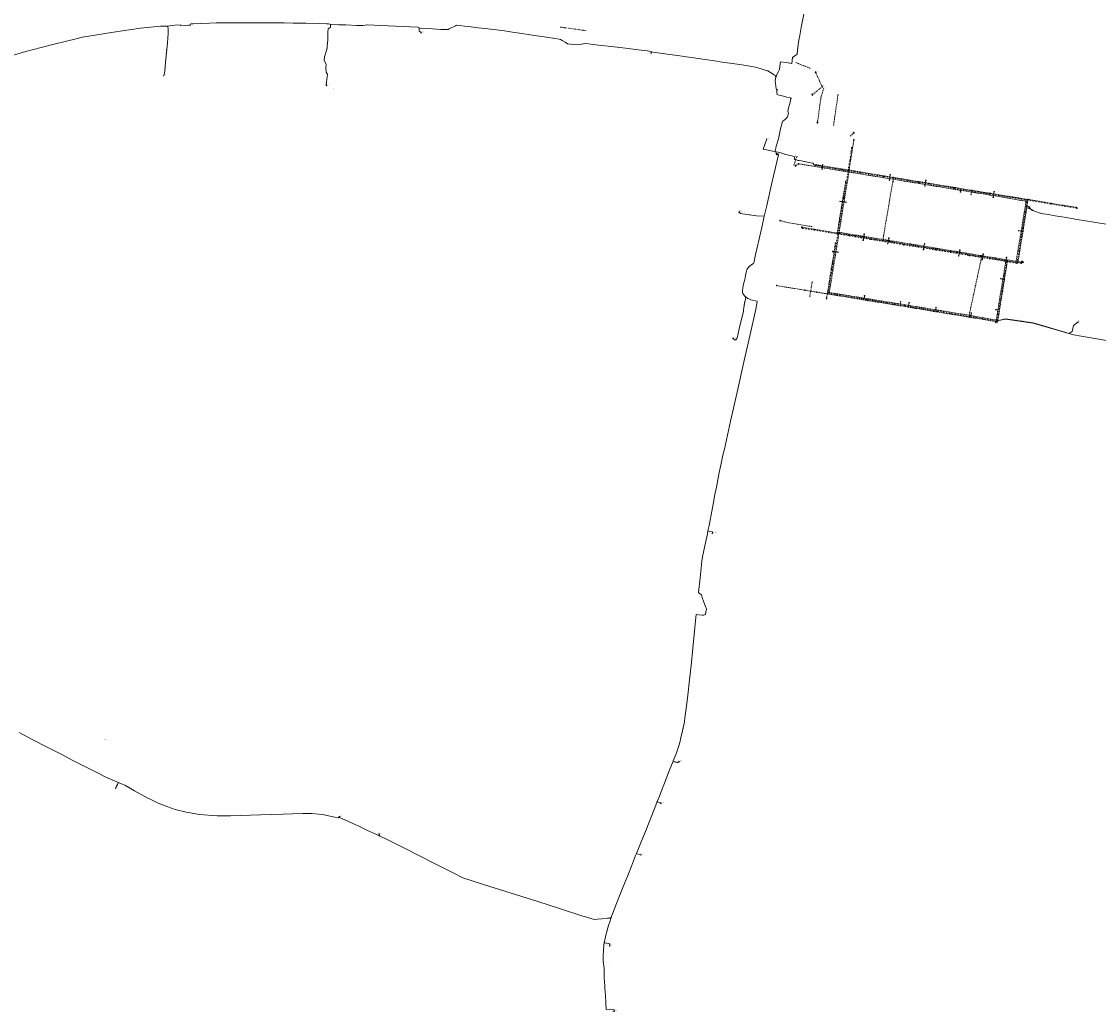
# Model space of a CAD drawing. Extents: x 149823 to 156818, y 468751 to 475536.
# Tile 2 of 27: x 152318 to 154416, y 469187 to 471115. Entities that reach past the tile are written whole.
import ezdxf
from ezdxf.enums import TextEntityAlignment as Align
from ezdxf.lldxf.tags import DXFTag

# ---------------------------------------------------------------- set-up
doc = ezdxf.new("R2010")
doc.units = 0
doc.header["$LTSCALE"] = 0.5
for name, pattern in [('RI-DWA-SO', [11, 5, -3, 0, -3]), ('RI-HWA-SO', [7.4, 5, -2.4]), ('RI-OVERIG-SO', [17, 5, -2, 2, -2, 0, -2, 2, -2])]:
    doc.linetypes.add(name, pattern=pattern)
doc.layers.get('0').update_dxf_attribs({"linetype": 'CONTINUOUS'})
for name, color, linetype, lineweight in [('B-OI-RI-DWA-G', 42, 'RI-DWA-SO', 18), ('B-OI-RI-DWA_RIOOLPUT-S-250', 42, 'CONTINUOUS', 18), ('B-OI-RI-GWA_RIOOLPUT-S-250', 11, 'CONTINUOUS', 18), ('B-OI-RI-HWA-G', 151, 'RI-HWA-SO', 18), ('B-OI-RI-HWA_RIOOLPUT-S-250', 151, 'CONTINUOUS', 18), ('B-OI-RI-OVERIG_DUIKER-G', 171, 'RI-OVERIG-SO', 18), ('B-OI-RI-OVERIG_PUTNUMMER-T50', 171, 'CONTINUOUS', 50), ('B-OI-RI-OVERIG_RIOOLPUT_INSPECTIE-S-250', 171, 'CONTINUOUS', 18), ('B-OI-RI-OVERIG_STROMINGSRICHTING-T70', 252, 'CONTINUOUS', 70), ('B-OI-RI-PERSLEIDING-G', 210, 'RI-PERS-SO', 18), ('B-OI-RI-PERSLEIDING-T30', 210, 'CONTINUOUS', 35), ('B-OI-RI-PERSLEIDING_PUTNUMMER-T50', 210, 'CONTINUOUS', 50), ('B-OI-RI-PERSLEIDING_RIOOLPUT_POMPPUT-S-250', 210, 'CONTINUOUS', 18)]:
    doc.layers.add(name, color=color, linetype=linetype, lineweight=lineweight)
doc.layers.add('UITLAAT', color=151, linetype='CONTINUOUS')
doc.styles.add('NLCS-ISO', font='NLCS-ISO.ttf')
doc.styles.add('NLCS-ISO-M250-T30', font='NLCS-ISO.ttf', dxfattribs={"height": 0.75})
doc.styles.add('NLCS-ISO-M250-T50', font='NLCS-ISO.ttf', dxfattribs={"height": 1.25})
doc.styles.add('NLCS-ISO-M250-T70', font='NLCS-ISO.ttf', dxfattribs={"height": 1.75})
tags = doc.linetypes.add('RI-PERS-SO', pattern='A,7,-2,["P",Standard,S=1.8,R=0,X=-0.5,Y=-0.9],-2,7,-2,[102,NLCS.SHX,S=1,R=180,X=0,Y=0],-2', length=22).pattern_tags.tags
tags[6] = DXFTag(74, 10)

# ---------------------------------------------------------------- blocks, each defined once
blk = doc.blocks.new('SRI-PUT_INSPECTIE-SO')
at = {"flags": 128}
blk.add_lwpolyline([(-2, -2), (2, -2), (2, 2), (-2, 2)], close=True, dxfattribs=at)
blk.add_circle((0, 0), 2)
at = {"style": 'NLCS-ISO'}
blk.add_text('I', height=2.5, dxfattribs=at).set_placement((0, 0), align=Align.MIDDLE_CENTER)
blk = doc.blocks.new('B-SRI-PUT_POMPPUT-SO')
for p, q in [((-1.7, -1), (0, 2)), ((0, 2), (1.7, -1)), ((1.7, -1), (-1.7, -1))]:
    blk.add_line(p, q)
blk.add_lwpolyline([(-2, -2), (2, -2), (2, 2), (-2, 2)], close=True)
blk.add_circle((0, 0), 2)

msp = doc.modelspace()

# ---------------------------------------------------------------- linework, layer by layer
at = {"layer": 'B-OI-RI-DWA-G'}
for points in [[(153935.1, 470869.3), (153931.2, 470843.9), (153928.1, 470824.1)], [(153864, 470834.7), (153928.1, 470824.1)], [(153928.1, 470824.1), (153920, 470774.9)], [(153928.1, 470824.1), (153997.1, 470813.2)], [(153997.1, 470813.2), (154066.2, 470801.5)], [(154066.2, 470801.5), (154135.4, 470790.2)], [(154135.4, 470790.2), (154203.6, 470779.1)], [(153920, 470774.9), (153911.9, 470725.4)], [(154203.6, 470779.1), (154277.1, 470767.2)], [(154275.1, 470755.3), (154277.1, 470767.2)], [(154322.9, 470759.7), (154277.1, 470767.2)], [(154266.9, 470705.6), (154275.1, 470755.3)], [(154275.1, 470755.3), (154280.1, 470754.5)], [(154373.5, 470751.4), (154322.9, 470759.7)], [(153911.9, 470725.4), (153908, 470701.3)], [(153908, 470701.3), (153839.2, 470712.4)], [(154257, 470644.1), (154266.9, 470705.6)], [(153898.4, 470643), (153908, 470701.3)], [(153908, 470701.3), (153972.2, 470690.7)], [(153972.2, 470690.7), (154036.2, 470680.2)], [(154036.2, 470680.2), (154099.3, 470669.9)], [(154099.3, 470669.9), (154164.4, 470659.3)], [(153889.1, 470585.8), (153898.4, 470643)], [(154164.4, 470659.3), (154237.2, 470647.4)], [(154227.7, 470589.7), (154237.2, 470647.4)], [(154237.2, 470647.4), (154257, 470644.1)], [(153889.1, 470585.8), (153963.4, 470573.6)], [(154218.3, 470531.8), (154227.7, 470589.7)], [(153963.4, 470573.6), (154038, 470561.4)], [(154038, 470561.4), (154102.2, 470550.9)], [(154102.2, 470550.9), (154165.8, 470540.4)], [(154165.8, 470540.4), (154218.3, 470531.8)]]:
    msp.add_lwpolyline(points, dxfattribs=at)
at = {"layer": 'B-OI-RI-HWA-G'}
for points in [[(153880.8, 470985.8), (153875.1, 470967.2), (153868.3, 470918.2)], [(153908.5, 470973.7), (153899.4, 470911.3)], [(153932.4, 470891.9), (153939.1, 470898.4)], [(153939.3, 470884.5), (153938.9, 470882.4), (153938, 470876.5), (153937.2, 470871.7), (153936.2, 470865.6), (153935.6, 470861.9), (153934, 470852), (153933.6, 470849.7), (153932.7, 470843.7), (153929.8, 470825.6)], [(153831.4, 470837.9), (153825.8, 470834.1)], [(153831.4, 470837.9), (153877.5, 470830.3)], [(153929.8, 470825.6), (153865.8, 470835.9)], [(153877.5, 470830.3), (153877.2, 470827.3)], [(153877.5, 470830.3), (153878.4, 470836.1)], [(153877.5, 470830.3), (153929.6, 470821.8)], [(153929.6, 470821.8), (153920.1, 470763.6)], [(153929.6, 470821.8), (154008.9, 470808.9)], [(153929.8, 470825.6), (154016, 470811.3)], [(154008.9, 470808.9), (154008.4, 470806)], [(154008.9, 470808.9), (154010.1, 470816.8)], [(154008.9, 470808.9), (154077.9, 470797.6)], [(154016, 470811.3), (154015.4, 470803.4)], [(154016, 470811.3), (154067.9, 470802.8)], [(153915, 470753.6), (153923.2, 470803.6)], [(154008.9, 470767.3), (154015.4, 470803.4)], [(154067.9, 470802.8), (154137.1, 470791.5)], [(154077.9, 470797.6), (154077.4, 470794.6)], [(154077.9, 470797.6), (154079.4, 470805.5)], [(154077.9, 470797.6), (154147.2, 470786.2)], [(154137.1, 470791.5), (154169, 470786.2)], [(154008.9, 470767.3), (153995.6, 470688.5)], [(154147.2, 470786.2), (154146.8, 470783)], [(154147.2, 470786.2), (154211.1, 470775.9)], [(154169, 470786.2), (154167.5, 470777.9)], [(154169, 470786.2), (154205.4, 470780.3)], [(154205.4, 470780.3), (154278.6, 470768.4)], [(154211.1, 470775.9), (154210.6, 470772.9)], [(154211.1, 470775.9), (154212.4, 470783.7)], [(154211.1, 470775.9), (154274.6, 470765)], [(154276, 470751.8), (154278.6, 470768.4)], [(154324.3, 470760.8), (154278.6, 470768.4)], [(153906.8, 470703), (153915, 470753.6)], [(153920.1, 470763.6), (153910.5, 470704.4)], [(153920.1, 470763.6), (153912.2, 470764.9)], [(153920.1, 470763.6), (153923.8, 470763.1)], [(154265.2, 470706.8), (154274.6, 470765)], [(154268.8, 470706.8), (154276, 470751.8)], [(154276, 470751.8), (154281, 470751)], [(154280.1, 470754.5), (154281, 470751)], [(154281, 470751), (154286.1, 470748)], [(154372.9, 470752.8), (154324.3, 470760.8)], [(153857.7, 470715.5), (153820, 470721.8), (153810.4, 470723.5), (153798.2, 470726.6), (153795.2, 470727.2)], [(153837.9, 470714.3), (153906.8, 470703)], [(153910.5, 470704.4), (153904.3, 470666.3)], [(153910.5, 470704.4), (153958.6, 470696.5)], [(154255.3, 470648), (154265.2, 470706.8)], [(154258.8, 470645.4), (154268.8, 470706.8)], [(154265.2, 470706.8), (154260.3, 470707.7)], [(153903.4, 470683.2), (153895.5, 470634)], [(153906.8, 470703), (153912.1, 470702.1)], [(153912.1, 470702.1), (153951.1, 470695.7)], [(153951.1, 470695.7), (153995.6, 470688.5)], [(153958.6, 470696.5), (153957.5, 470689.1)], [(153958.6, 470696.5), (153959.3, 470700.7)], [(153958.6, 470696.5), (154006.7, 470688.7)], [(153995.6, 470688.5), (154064.4, 470677.2)], [(154006.7, 470688.7), (154005.2, 470682.2)], [(154006.7, 470688.7), (154007.4, 470692.9)], [(154006.7, 470688.7), (154075.6, 470677.4)], [(153904.3, 470666.3), (153891.4, 470587.1)], [(153904.3, 470666.3), (153898.3, 470667)], [(153904.3, 470666.3), (153908.2, 470665.7)], [(154064.4, 470677.2), (154106.5, 470670.3)], [(154075.6, 470677.4), (154074.7, 470670.9)], [(154075.6, 470677.4), (154077.2, 470682)], [(154075.6, 470677.4), (154145, 470666)], [(154106.5, 470670.3), (154148.6, 470663.5)], [(154145, 470666), (154143.4, 470658.7)], [(154145, 470666), (154145.6, 470669.8)], [(154145, 470666), (154190.5, 470658.5)], [(154148.6, 470663.5), (154188.1, 470657)], [(154190.5, 470658.5), (154191.1, 470662)], [(154176.2, 470600.5), (154187, 470650.5)], [(154188.1, 470657), (154187, 470650.5)], [(154188.1, 470657), (154238.3, 470648.7)], [(154190.5, 470658.5), (154189.6, 470651.1)], [(154190.5, 470658.5), (154235.7, 470651.2)], [(154228.9, 470589.5), (154238.3, 470648.7)], [(154229.5, 470613.3), (154234.8, 470645.5)], [(154234.8, 470645.5), (154235.7, 470651.2)], [(154235.7, 470651.2), (154236.4, 470655.3)], [(154235.7, 470651.2), (154255.3, 470648)], [(154238.3, 470648.7), (154258.8, 470645.4)], [(154255.3, 470648), (154265.2, 470646.4)], [(154258.8, 470645.4), (154265.3, 470644.3)], [(154265.2, 470646.4), (154266.9, 470647.4)], [(154265.3, 470644.3), (154268.8, 470646.3)], [(153895.5, 470634), (153887.4, 470584.5)], [(153788.7, 470600.7), (153843.7, 470591.6)], [(154164.9, 470548), (154176.2, 470600.5)], [(154219.7, 470553.2), (154229.5, 470613.3)], [(154229.5, 470613.3), (154225.5, 470614)], [(153843.7, 470591.6), (153866.6, 470588)], [(153866.6, 470588), (153887.4, 470584.5)], [(153887.4, 470584.5), (153886, 470575.9)], [(153887.4, 470584.5), (153966.2, 470571.6)], [(153891.4, 470587.1), (153959.4, 470576.1)], [(153959.4, 470576.1), (153960.1, 470580.6)], [(154219.3, 470530), (154228.9, 470589.5)], [(153959.4, 470576.1), (154029.6, 470564.8)], [(153966.2, 470571.6), (154045, 470558.8)], [(154029.6, 470564.8), (154030.3, 470569.2)], [(154029.6, 470564.8), (154098.6, 470553.5)], [(154045, 470558.8), (154046.9, 470567.5)], [(154045, 470558.8), (154094.4, 470550.4)], [(154098.6, 470553.5), (154099.3, 470557.9)], [(154094.4, 470550.4), (154163.5, 470539.3)], [(154098.6, 470553.5), (154167.2, 470542.3)], [(154163.5, 470539.3), (154164.9, 470548)], [(154163.5, 470539.3), (154219.3, 470530)], [(154167.2, 470542.3), (154168, 470546.8)], [(154167.2, 470542.3), (154216.6, 470533.6)], [(154219.7, 470553.2), (154215.7, 470553.8)], [(154216.6, 470533.6), (154219.7, 470553.2)], [(154216.6, 470533.6), (154215.8, 470528.9)]]:
    msp.add_lwpolyline(points, dxfattribs=at)
at = {"layer": 'B-OI-RI-OVERIG_DUIKER-G'}
for points in [[(153367.3, 471104.3), (153418, 471097.1)], [(153825.9, 471035.2), (153855.6, 471023.3)], [(153864.5, 471016.1), (153877.5, 470988)], [(153858.2, 470972.4), (153877.5, 470988)], [(153822.1, 470834.9), (153828.6, 470853)], [(153858.1, 470608.8), (153852.9, 470577.5)]]:
    msp.add_lwpolyline(points, dxfattribs=at)
at = {"layer": 'B-OI-RI-PERSLEIDING-G'}
for points in [[(153786.9, 471006.2), (153788.3, 471009.4), (153790.1, 471013.1), (153792.3, 471017.9), (153794.2, 471021.9), (153795, 471027.6), (153795.8, 471033), (153796.4, 471036.8), (153807.1, 471035.2), (153818.1, 471033.6), (153819.4, 471045.3), (153823.9, 471048.2), (153828.5, 471051.2), (153829.3, 471058.3), (153830.6, 471069.7), (153832.3, 471079), (153833.9, 471087.7), (153836.8, 471103.5), (153839.9, 471119.9), (153842.2, 471132.5)], [(153786.9, 471006.2), (153786.6, 471007.9), (153785.7, 471009.7), (153781.7, 471012.7), (153771.3, 471018.7), (153770.2, 471019.3), (153764.6, 471021.1), (153758.4, 471023), (153747.4, 471026.3), (153736.6, 471028.2), (153717.3, 471031.5), (153682.9, 471036.1), (153667.4, 471038.3), (153613.1, 471046.6), (153600.2, 471048.1), (153575.5, 471051.5), (153548.1, 471055.5), (153545.3, 471055.7), (153543.9, 471056.5), (153540.3, 471057), (153537.4, 471057.7), (153518.8, 471060), (153494.4, 471062.9), (153467.3, 471066.2), (153442, 471069.3), (153426.5, 471071.1), (153418.4, 471072.1), (153412.7, 471071.4), (153404.9, 471070.4), (153399.4, 471069.8), (153395.1, 471070.2), (153387.1, 471071), (153381.3, 471071.6), (153376.6, 471074.6), (153370.8, 471078.3), (153367.7, 471080.3), (153365.1, 471080.7), (153356.6, 471082), (153340.4, 471084.4), (153317, 471087.9), (153292.5, 471091.6), (153273.9, 471094.3), (153258.4, 471096.7), (153242.7, 471099), (153225.9, 471100.9), (153207.3, 471103), (153189, 471105.1), (153180.8, 471106.1), (153171.1, 471107.2), (153165.4, 471107.8), (153163.3, 471106.8), (153160.6, 471105.5), (153154.9, 471102.6), (153150.7, 471100.5), (153148.7, 471099.6), (153147.8, 471099.5), (153145.1, 471099.4), (153140.6, 471099.3), (153134.5, 471099.7), (153110, 471101.4), (153094.3, 471102.4), (153092.2, 471103), (153089.8, 471103.8), (153074.6, 471104.5), (153017.4, 471107.3), (152991.7, 471108.3), (152982.5, 471107.5), (152971.2, 471107.6), (152949.3, 471108.3), (152935, 471108.9), (152920.8, 471109.5), (152915.7, 471110.4), (152911.9, 471110.7), (152895.3, 471111.1), (152871.3, 471111.6), (152847.2, 471112.1), (152829.1, 471112.4), (152818.8, 471112.7), (152809.6, 471112.6), (152791.6, 471112.6), (152772.6, 471112.6), (152752.9, 471112.6), (152736.1, 471112.6), (152720.5, 471112.6), (152708.3, 471112.5), (152696.7, 471112.4), (152683.8, 471111.8), (152667, 471111.1), (152652.1, 471110.5), (152647.6, 471110.3), (152646.7, 471107.9), (152642.7, 471107.7), (152635.1, 471107.2), (152628.3, 471106.8), (152627.2, 471108.7), (152616.1, 471107.9), (152602.2, 471106.1), (152600.2, 471105.8), (152588.2, 471105.7), (152568.9, 471103.9), (152549.6, 471101.8), (152496.7, 471094.6), (152436.7, 471084.4), (152424.1, 471081.2), (152405.2, 471076.8), (152379, 471070.6), (152338.4, 471060.2), (152332.6, 471058.6), (152253.6, 471035.2)], [(152594.6, 471009.5), (152594.9, 471010.5), (152595.8, 471011.7), (152596.7, 471018.5), (152597.9, 471035.6), (152602, 471073.7), (152603.1, 471091.8), (152603.6, 471098.9), (152603.7, 471100.1), (152602.8, 471105.3), (152602.2, 471106.1)], [(152912.1, 470990.4), (152911.4, 470991.1), (152911.5, 470992.2), (152912, 470996.9), (152914, 471012.6), (152912.8, 471014.3), (152911.4, 471016.3), (152910.4, 471024.8), (152911.2, 471030.9), (152910.6, 471033.4), (152907.5, 471039.1), (152907.9, 471046), (152912.6, 471060.5), (152914.3, 471079.1), (152914.2, 471082.9), (152914.2, 471090), (152914.2, 471094.1), (152915, 471101), (152919.2, 471103.2), (152919.5, 471103.7), (152919.9, 471108.6), (152920.8, 471109.5)], [(153096, 471092.9), (153095.9, 471093.4), (153095.4, 471094.5), (153093.8, 471095.9), (153092.1, 471096.3), (153092.3, 471099.3), (153092.2, 471103)], [(153544.4, 471053.8), (153544.4, 471054.5), (153544.7, 471055.2), (153545.3, 471055.7)], [(153786.9, 471006.2), (153786.7, 471004.3), (153786, 470999.5), (153787.8, 470983.9), (153788.5, 470982.7), (153788.5, 470981.7), (153789.6, 470981.2), (153789.3, 470979.7), (153789.2, 470978), (153789.2, 470977.2), (153789.2, 470975.9), (153789.3, 470974.7), (153789.5, 470973.5), (153790.1, 470972.8), (153790.8, 470972.5), (153797.2, 470970.8), (153805, 470968.7), (153808.6, 470968), (153815.5, 470966.1), (153816.4, 470966), (153816.7, 470965.8), (153816.9, 470965.5), (153816.8, 470964.9), (153816.6, 470964.2), (153814.9, 470958.1), (153813.5, 470953.3), (153811.8, 470946.7), (153810.8, 470940.2), (153811.8, 470935.6), (153810.1, 470929.4), (153806.9, 470925.4), (153803.6, 470922.6), (153800.5, 470920.1), (153795.9, 470903.6), (153794.4, 470896.1), (153792.2, 470886.6), (153788.1, 470872.5), (153787, 470868.6), (153786.2, 470863.3), (153786.8, 470861.7), (153788, 470858.6), (153792.6, 470855.4), (153783, 470817.1), (153778.5, 470797.7), (153769.4, 470756.8), (153764.7, 470735.8), (153759.8, 470713.9), (153753.5, 470685.7), (153752.3, 470680.8), (153751.6, 470677.5), (153748.4, 470663.6), (153747, 470657.9), (153746.3, 470654.5), (153744.8, 470647.7), (153744.7, 470646), (153743.6, 470644), (153738.4, 470640.7), (153734.3, 470637.1), (153733, 470635.1), (153731.5, 470633.1), (153731.1, 470632.5), (153730.4, 470630.8), (153730.2, 470629.3), (153729.7, 470626.3), (153728.2, 470620.2), (153727.4, 470616.1), (153726.7, 470612.4), (153724.7, 470605.7), (153723.7, 470600.4), (153723.2, 470597.1), (153722.8, 470594.8), (153722.1, 470591.1), (153722.1, 470588), (153723.2, 470585.4), (153723.6, 470584.7), (153726.2, 470580.9), (153727.2, 470579.7), (153729.3, 470578.4), (153732.8, 470575.8), (153734.9, 470574.8), (153738.4, 470573.1), (153750.7, 470570.3), (153750.8, 470570.2), (153751, 470569.7), (153748.1, 470554.8), (153737, 470505.5), (153725.5, 470454.7), (153711.7, 470392.9), (153699.1, 470336.4), (153687, 470282.3), (153684.2, 470270.1), (153680.6, 470253.8), (153676.7, 470236.3), (153674, 470222), (153671.3, 470207.8), (153668.6, 470193.9), (153665, 470174.9), (153661.1, 470154.2), (153657.1, 470133.1), (153655, 470122.8)], [(153769.3, 470884.8), (153762.6, 470866.6)], [(153824.2, 470851.5), (153820.6, 470852.5), (153815.7, 470853.9), (153809.4, 470855.6), (153805, 470856.7), (153795.2, 470859.6), (153784.6, 470861.9), (153762.6, 470866.6)], [(153789.2, 470856.1), (153792.6, 470855.4)], [(153824.2, 470851.5), (153822.8, 470846.9)], [(153822.8, 470846.9), (153828.7, 470845.1), (153830.8, 470844.5), (153832.9, 470844.1), (153837.1, 470843.4), (153843.1, 470842.2), (153851.8, 470840.7), (153858.9, 470839.3), (153859.2, 470839.2), (153859.4, 470839.1), (153859.7, 470838.9), (153859.9, 470838.7), (153860.1, 470838.5), (153861.5, 470836.5), (153861.9, 470836.1), (153862.3, 470835.7), (153862.7, 470835.3), (153863.2, 470835), (153863.4, 470834.9), (153864, 470834.7)], [(154434.5, 470719.8), (154406.8, 470724.3), (154374.3, 470729.6), (154349.1, 470733.8), (154335.4, 470736), (154327.7, 470737.3), (154321.6, 470738.3), (154314.1, 470739.5), (154307.8, 470740.5), (154300.2, 470742.2), (154293.1, 470744.7), (154287.9, 470747.1), (154284, 470749.3), (154280.1, 470754.5)], [(153715.9, 470743.7), (153717.3, 470742.6), (153718.2, 470741.3), (153731, 470739.4), (153749.7, 470736.8), (153764.7, 470735.8)], [(153704.3, 470497.6), (153704.1, 470497), (153704.6, 470496.7), (153705.6, 470496), (153707, 470495.1), (153707.8, 470494.6), (153708.6, 470494.7), (153709.2, 470495.1), (153710.3, 470496.6), (153711.2, 470497.9), (153711.6, 470498.4), (153715.8, 470516.4), (153723.9, 470550.5), (153724.3, 470553.6), (153725.6, 470561.3), (153726.8, 470569.6), (153727.9, 470573.8), (153727.9, 470577), (153727.9, 470578.3), (153727.2, 470579.7)], [(154375.8, 470529.4), (154367, 470522.7), (154364.4, 470511.3), (154358.7, 470507.6), (154308.5, 470522.4), (154288.7, 470527.9), (154234.8, 470536.1), (154218.3, 470531.8)], [(155204, 470387.7), (155203.3, 470387.1), (155203, 470383.8), (155199.4, 470381.8), (155197.4, 470380), (155196.3, 470372.3), (155193.6, 470370.5), (155181.1, 470371.7), (155145.8, 470377.3), (155085.2, 470387.2), (155016.4, 470398.2), (154856.4, 470424.1), (154792, 470433.8), (154545.5, 470474.3), (154517.9, 470479), (154462.2, 470488.5), (154381.9, 470502.1), (154367, 470504.8), (154288.6, 470527.5), (154234.5, 470535.3), (154218.3, 470531.8)], [(153466.7, 469369.9), (153467.8, 469373.3), (153473.4, 469388.4), (153481.5, 469408.4), (153489.4, 469427.8), (153499, 469451.4), (153505.8, 469469.6), (153514.1, 469490.4), (153515.7, 469494.3), (153517, 469497.5), (153524.6, 469516.9), (153533, 469537.4), (153551.7, 469583.4), (153556.1, 469595.3), (153560.3, 469606.3), (153563, 469613.3), (153570.4, 469631.5), (153579.5, 469655.3), (153586.9, 469674.3), (153587.1, 469674.8), (153592.3, 469687.5), (153594, 469690.5), (153598.6, 469706.2), (153600.6, 469713.3), (153601.5, 469716.9), (153605.4, 469733.5), (153609, 469751), (153610.2, 469758.8), (153613.2, 469781.5), (153616, 469803), (153619.2, 469832.5), (153622.2, 469860.4), (153625.5, 469894.2), (153628.7, 469927.3), (153630.7, 469948.2), (153631.9, 469960.2), (153637.4, 469959.5), (153643.5, 469958.9), (153646.4, 469958.5), (153650.3, 469960.1), (153650.9, 469964.5), (153651.8, 469970.5), (153650.2, 469975.2), (153647.1, 469983.9), (153643.9, 469993), (153642.1, 469998), (153638.8, 470000.9), (153636.5, 470002.9), (153639.7, 470031.6), (153643.3, 470063.7), (153644.3, 470072.3), (153646.9, 470084.4), (153650.1, 470099.5), (153653.8, 470116.8), (153655, 470122.8)], [(153663.5, 470118), (153663.8, 470119.4), (153664.1, 470121.1), (153660.4, 470121.8), (153656.7, 470122.5), (153655, 470122.8)], [(152313.3, 469729.9), (152340, 469716), (152366.3, 469702.3), (152396.1, 469687), (152416.4, 469676.4), (152430.9, 469669), (152451.3, 469658.7), (152464.5, 469652.1), (152483.4, 469642.5), (152503.2, 469634), (152512.2, 469630.1), (152518.8, 469627.4), (152537.5, 469616.7), (152564, 469602.1), (152568.4, 469599.9), (152582.6, 469593), (152586.9, 469590.9), (152602.8, 469585), (152616.9, 469580), (152638.5, 469574.7), (152646.2, 469573.4), (152664.2, 469570.3), (152699.1, 469567.6), (152724.7, 469568), (152764.1, 469569), (152783, 469569.5), (152804.8, 469570.3), (152827.6, 469571.2), (152845.6, 469571.9), (152865.5, 469572.2), (152879.2, 469572.3), (152883.1, 469572), (152896.8, 469570.7), (152904.5, 469570), (152910.2, 469568.9), (152927.9, 469565.2), (152934.6, 469564.3), (152938.4, 469563.5), (152947.5, 469559.9), (152969.1, 469550.2), (152972.1, 469548.8), (152987.9, 469540.9), (152991.8, 469538.8), (153009.2, 469531.1), (153015.6, 469528.2), (153028.4, 469522.4), (153065.1, 469503.8), (153122.5, 469474.7), (153158.5, 469456.5), (153177.4, 469446.9), (153219.7, 469433.5), (153271.9, 469416.9), (153323.4, 469400.5), (153368, 469386.3), (153411.5, 469372.5), (153418.9, 469370.1), (153428.5, 469367.1), (153431.3, 469366.2), (153433.2, 469366), (153440, 469366.5), (153448.2, 469367.2), (153459.5, 469368.2), (153463.7, 469368.6), (153465.9, 469369.5), (153466.7, 469369.9)], [(153598.3, 469672.8), (153597.5, 469672.5), (153596.2, 469672.1), (153594.9, 469671.8), (153590.8, 469672.8), (153586.9, 469674.3)], [(152501, 469621.7), (152503, 469625.2), (152504.6, 469628.6), (152505.6, 469630.7), (152506.2, 469631.8), (152506.5, 469632.6)], [(153563.1, 469592), (153563, 469592.5), (153562.3, 469592.6), (153559.8, 469593.7), (153556.9, 469594.8), (153556.1, 469595.3)], [(152937.1, 469566.2), (152934.6, 469564.3)], [(153014.2, 469532.4), (153015.6, 469528.2)], [(153524.6, 469491.5), (153524.1, 469492), (153521.8, 469492.5), (153517.1, 469493.6), (153516, 469494), (153515.7, 469494.3)], [(153456.6, 469190.6), (153456.1, 469202.6), (153455.1, 469218.2), (153454.3, 469231.5), (153453.9, 469236.6), (153452.9, 469251.8), (153452.7, 469266.4), (153452.6, 469270.5), (153451, 469284.6), (153450.5, 469294.2), (153451.3, 469306.3), (153452.3, 469315.9), (153452.8, 469320.6), (153453.9, 469326.3), (153455.3, 469331.7), (153456.9, 469337.7), (153458.1, 469342), (153459.5, 469347.6), (153461.7, 469356), (153463.7, 469361.2), (153465, 469365), (153466.7, 469369.9)], [(153463.5, 469314.1), (153463.8, 469316.2), (153464, 469318.2), (153461.1, 469318.8), (153457.1, 469319.6), (153455, 469320.1), (153452.8, 469320.6)], [(153472.1, 469187.4), (153472.4, 469189.7), (153465.5, 469190.8), (153456.6, 469190.6)]]:
    msp.add_lwpolyline(points, dxfattribs=at)

# ---------------------------------------------------------------- block references
at = {"layer": 'B-OI-RI-DWA_RIOOLPUT-S-250', "xscale": 0.25, "yscale": 0.25, "zscale": 0.25}
for p in [(153935.1, 470869.3), (153864, 470834.7), (153928.1, 470824.1), (153997.1, 470813.2), (154066.2, 470801.5), (154135.4, 470790.2), (153920, 470774.9), (154203.6, 470779.1), (154277.1, 470767.2), (154275.1, 470755.3), (154322.9, 470759.7), (154373.5, 470751.4), (153911.9, 470725.4), (153839.2, 470712.4), (154266.9, 470705.6), (153908, 470701.3), (153972.2, 470690.7), (154036.2, 470680.2), (154099.3, 470669.9), (153898.4, 470643), (154164.4, 470659.3), (154237.2, 470647.4), (154257, 470644.1), (153889.1, 470585.8), (154227.7, 470589.7), (153963.4, 470573.6), (154038, 470561.4), (154102.2, 470550.9), (154165.8, 470540.4), (154218.3, 470531.8)]:
    msp.add_blockref('SRI-PUT_INSPECTIE-SO', p, dxfattribs=at)
at = {"layer": 'B-OI-RI-GWA_RIOOLPUT-S-250', "xscale": 0.25, "yscale": 0.25, "zscale": 0.25}
msp.add_blockref('SRI-PUT_INSPECTIE-SO', (154281, 470751), dxfattribs=at)
at = {"layer": 'B-OI-RI-HWA_RIOOLPUT-S-250', "xscale": 0.25, "yscale": 0.25, "zscale": 0.25}
for p in [(153939.3, 470884.5), (153831.4, 470837.9), (153865.8, 470835.9), (153877.6, 470830.3), (153878.4, 470836.1), (153877.2, 470827.3), (153929.6, 470821.8), (153929.8, 470825.6), (154008.9, 470808.9), (154010.1, 470816.8), (154016, 470811.3), (153923.2, 470803.6), (154008.4, 470806), (154015.4, 470803.4), (154067.9, 470802.8), (154077.4, 470794.6), (154077.9, 470797.6), (154079.4, 470805.5), (154137.1, 470791.5), (154008.9, 470767.3), (154146.8, 470783), (154147.2, 470786.2), (154167.5, 470777.9), (154169, 470786.2), (154205.4, 470780.3), (154210.6, 470772.9), (154211.1, 470775.9), (154212.4, 470783.7), (154278.6, 470768.4), (153912.2, 470764.9), (153915, 470753.6), (153920.1, 470763.6), (153923.8, 470763.1), (154274.6, 470765), (154276, 470751.8), (154324.3, 470760.8), (154372.9, 470752.8), (153837.9, 470714.3), (153906.8, 470703), (153910.5, 470704.4), (154260.3, 470707.7), (154265.2, 470706.8), (154268.8, 470706.8), (153903.4, 470683.2), (153912.1, 470702.1), (153951.1, 470695.7), (153957.5, 470689.1), (153958.6, 470696.5), (153959.3, 470700.7), (153995.6, 470688.5), (154005.2, 470682.2), (154006.7, 470688.7), (154007.4, 470692.9), (154077.2, 470682), (153898.3, 470667), (153904.3, 470666.3), (153908.2, 470665.7), (154064.4, 470677.2), (154074.7, 470670.9), (154075.6, 470677.4), (154106.5, 470670.3), (154145, 470666), (154145.6, 470669.8), (154148.6, 470663.5), (154191.1, 470662), (154143.4, 470658.7), (154187, 470650.5), (154188.1, 470657), (154189.6, 470651.1), (154190.5, 470658.5), (154234.8, 470645.5), (154235.7, 470651.2), (154236.4, 470655.3), (154238.3, 470648.7), (154255.3, 470648), (154258.8, 470645.4), (154265.2, 470646.4), (154265.3, 470644.3), (153895.5, 470634), (153788.7, 470600.7), (154176.2, 470600.5), (154225.5, 470614), (154229.5, 470613.3), (153843.7, 470591.6), (153866.6, 470588), (153887.4, 470584.5), (153891.4, 470587.1), (153960.1, 470580.6), (154228.9, 470589.5), (153959.4, 470576.1), (153966.2, 470571.6), (154029.6, 470564.8), (154030.3, 470569.2), (154045, 470558.8), (154046.9, 470567.5), (154099.3, 470557.9), (154094.4, 470550.4), (154098.6, 470553.5), (154163.5, 470539.3), (154164.9, 470548), (154167.2, 470542.3), (154168, 470546.8), (154215.7, 470553.8), (154219.7, 470553.2), (154215.8, 470528.9), (154216.6, 470533.6), (154219.3, 470530)]:
    msp.add_blockref('SRI-PUT_INSPECTIE-SO', p, dxfattribs=at)
at = {"layer": 'B-OI-RI-OVERIG_RIOOLPUT_INSPECTIE-S-250', "xscale": 0.25, "yscale": 0.25, "zscale": 0.25}
for p in [(153864.5, 471016.1), (153877.5, 470988), (153858.2, 470972.4)]:
    msp.add_blockref('SRI-PUT_INSPECTIE-SO', p, dxfattribs=at)
at = {"layer": 'B-OI-RI-PERSLEIDING_RIOOLPUT_POMPPUT-S-250', "xscale": 0.25, "yscale": 0.25, "zscale": 0.25}
for p in [(153096, 471092.9), (153544.4, 471053.8), (152594.6, 471009.5), (152912.1, 470990.4), (153789.6, 470981.2), (153769.3, 470884.8), (153789.2, 470856.1), (154280.1, 470754.5), (153715.8, 470743.7), (154375.8, 470529.4), (153704.2, 470497.7), (153663.5, 470118), (153598.3, 469672.8), (152501, 469621.7), (153563.1, 469592), (152937.1, 469566.2), (153014.2, 469532.4), (153524.6, 469491.5), (153463.5, 469314), (153472.1, 469187.3)]:
    msp.add_blockref('B-SRI-PUT_POMPPUT-SO', p, dxfattribs=at)
at = {"layer": 'UITLAAT', "xscale": 0.25, "yscale": 0.25, "zscale": 0.25}
for p in [(153864.5, 471016.1), (153858.2, 470972.4), (153868.3, 470918.2), (153939.1, 470898.4), (153825.8, 470834.1), (154286.1, 470748), (153795.2, 470727.2), (154266.9, 470647.4), (154268.8, 470646.3), (153886, 470575.9)]:
    msp.add_blockref('SRI-PUT_INSPECTIE-SO', p, dxfattribs=at)

# ---------------------------------------------------------------- texts
at = {"layer": 'B-OI-RI-OVERIG_PUTNUMMER-T50', "style": 'NLCS-ISO-M250-T50'}
for s, p in [('DP05USB', (153866.5, 471018.1)), ('DP06', (153879.5, 470990)), ('DP07USB', (153860.2, 470974.4))]:
    msp.add_text(s, height=1.25, dxfattribs=at).set_placement(p, align=Align.MIDDLE_CENTER)
at = {"layer": 'B-OI-RI-OVERIG_STROMINGSRICHTING-T70', "style": 'NLCS-ISO-M250-T70'}
for rotation, p in [(260.6958, (153934.5, 470855)), (260.6958, (153934.5, 470855)), (214.2862, (153828.6, 470836)), (214.2862, (153828.6, 470836)), (355.9893, (153851.7, 470832.2)), (355.9893, (153851.7, 470832.2)), (83.0789, (153877.4, 470828.8)), (83.0789, (153877.4, 470828.8)), (261.8417, (153878, 470833.2)), (261.8417, (153878, 470833.2)), (350.8327, (153896, 470829.4)), (350.8327, (153896, 470829.4)), (350.8327, (153897.8, 470830.7)), (350.8327, (153897.8, 470830.7)), (261.2688, (153931.6, 470846.7)), (261.2688, (153931.6, 470846.7)), (170.7414, (153903.6, 470826.1)), (170.7414, (153903.6, 470826.1)), (350.8327, (153962.6, 470818.6)), (350.8327, (153962.6, 470818.6)), (170.7414, (153969.2, 470815.4)), (170.7414, (153969.2, 470815.4)), (350.8327, (153972.9, 470818.4)), (350.8327, (153972.9, 470818.4)), (81.36, (154008.6, 470807.4)), (81.36, (154008.6, 470807.4)), (261.2688, (154009.5, 470812.9)), (261.2688, (154009.5, 470812.9)), (350.2597, (154031.7, 470807.3)), (350.2597, (154031.7, 470807.3)), (80.787, (153924, 470799.5)), (80.787, (153924, 470799.5)), (80.787, (153924.9, 470792.7)), (80.787, (153924.9, 470792.7)), (265.2795, (154015.7, 470807.4)), (265.2795, (154015.7, 470807.4)), (350.8327, (154041.9, 470807.1)), (350.8327, (154041.9, 470807.1)), (170.7414, (154043.4, 470803.3)), (170.7414, (154043.4, 470803.3)), (79.6411, (154077.7, 470796.1)), (79.6411, (154077.7, 470796.1)), (259.5499, (154078.6, 470801.5)), (259.5499, (154078.6, 470801.5)), (350.8327, (154100.8, 470795.9)), (350.8327, (154100.8, 470795.9)), (350.8327, (154102.5, 470797.2)), (350.8327, (154102.5, 470797.2)), (170.7414, (154112.6, 470791.9)), (170.7414, (154112.6, 470791.9)), (350.8327, (154153, 470788.9)), (350.8327, (154153, 470788.9)), (260.6958, (153919.1, 470778.6)), (260.6958, (153919.1, 470778.6)), (260.1228, (154012.1, 470785.4)), (260.1228, (154012.1, 470785.4)), (81.36, (154147, 470784.6)), (81.36, (154147, 470784.6)), (80.2141, (154168.3, 470782)), (80.2141, (154168.3, 470782)), (350.8327, (154169.5, 470784.7)), (350.8327, (154169.5, 470784.7)), (350.8327, (154179.2, 470781)), (350.8327, (154179.2, 470781)), (350.8327, (154187.2, 470783.3)), (350.8327, (154187.2, 470783.3)), (80.2141, (154210.8, 470774.4)), (80.2141, (154210.8, 470774.4)), (260.1228, (154211.7, 470779.8)), (260.1228, (154211.7, 470779.8)), (350.8327, (154240.4, 470773.2)), (350.8327, (154240.4, 470773.2)), (350.8327, (154242, 470774.3)), (350.8327, (154242, 470774.3)), (350.2597, (154242.8, 470770.4)), (350.2597, (154242.8, 470770.4)), (80.787, (153916, 470750.1)), (80.787, (153916, 470750.1)), (350.8327, (153916.1, 470764.3)), (350.8327, (153916.1, 470764.3)), (171.8873, (153922, 470763.4)), (171.8873, (153922, 470763.4)), (260.6958, (154276.1, 470761.2)), (260.6958, (154276.1, 470761.2)), (261.2688, (154277.3, 470760.1)), (261.2688, (154277.3, 470760.1)), (350.8327, (154277.6, 470754.9)), (350.8327, (154277.6, 470754.9)), (350.8327, (154278.5, 470751.4)), (350.8327, (154278.5, 470751.4)), (284.3696, (154280.5, 470752.8)), (284.3696, (154280.5, 470752.8)), (159.2823, (154281.1, 470749.9)), (159.2823, (154281.1, 470749.9)), (170.7414, (154300, 470763.5)), (170.7414, (154300, 470763.5)), (170.7414, (154301.5, 470764.6)), (170.7414, (154301.5, 470764.6)), (170.7414, (154348.2, 470755.5)), (170.7414, (154348.2, 470755.5)), (170.7414, (154348.6, 470756.8)), (170.7414, (154348.6, 470756.8)), (260.6958, (153910.9, 470728.3)), (260.6958, (153910.9, 470728.3)), (80.787, (153915.3, 470734)), (80.787, (153915.3, 470734)), (260.6958, (154002.3, 470727.9)), (260.6958, (154002.3, 470727.9)), (260.6958, (154269.9, 470735.9)), (260.6958, (154269.9, 470735.9)), (80.787, (154271, 470730.4)), (80.787, (154271, 470730.4)), (80.787, (154272.4, 470729.3)), (80.787, (154272.4, 470729.3)), (350.8327, (153872.4, 470708.7)), (350.8327, (153872.4, 470708.7)), (350.8327, (153873.6, 470706.9)), (350.8327, (153873.6, 470706.9)), (80.787, (153910, 470713.3)), (80.787, (153910, 470713.3)), (350.2597, (154262.8, 470707.2)), (350.2597, (154262.8, 470707.2)), (80.787, (153907.4, 470685.4)), (80.787, (153907.4, 470685.4)), (170.1685, (153909.5, 470702.6)), (170.1685, (153909.5, 470702.6)), (350.8327, (153931.6, 470698.9)), (350.8327, (153931.6, 470698.9)), (170.7414, (153934.5, 470700.5)), (170.7414, (153934.5, 470700.5)), (350.8327, (153940.1, 470696)), (350.8327, (153940.1, 470696)), (81.36, (153958, 470692.8)), (81.36, (153958, 470692.8)), (261.2688, (153958.9, 470698.6)), (261.2688, (153958.9, 470698.6)), (350.8327, (153973.4, 470692.1)), (350.8327, (153973.4, 470692.1)), (170.7414, (153982.7, 470692.6)), (170.7414, (153982.7, 470692.6)), (350.8327, (154004.2, 470685.5)), (350.8327, (154004.2, 470685.5)), (76.7763, (154006, 470685.5)), (76.7763, (154006, 470685.5)), (261.2688, (154007.1, 470690.8)), (261.2688, (154007.1, 470690.8)), (350.8327, (154030, 470682.8)), (350.8327, (154030, 470682.8)), (350.8327, (154041.2, 470683)), (350.8327, (154041.2, 470683)), (353.1245, (153901.3, 470666.7)), (353.1245, (153901.3, 470666.7)), (80.787, (153903.2, 470672.2)), (80.787, (153903.2, 470672.2)), (170.7414, (153906.2, 470666)), (170.7414, (153906.2, 470666)), (350.8327, (154067.7, 470675.1)), (350.8327, (154067.7, 470675.1)), (81.933, (154075.1, 470674.1)), (81.933, (154075.1, 470674.1)), (251.5285, (154076.4, 470679.7)), (251.5285, (154076.4, 470679.7)), (350.8327, (154085.5, 470673.7)), (350.8327, (154085.5, 470673.7)), (350.8327, (154110.3, 470671.7)), (350.8327, (154110.3, 470671.7)), (350.8327, (154127.6, 470666.9)), (350.8327, (154127.6, 470666.9)), (350.8327, (154131.8, 470664.6)), (350.8327, (154131.8, 470664.6)), (77.9223, (154144.2, 470662.4)), (77.9223, (154144.2, 470662.4)), (260.6958, (154145.3, 470667.9)), (260.6958, (154145.3, 470667.9)), (350.8327, (154167.7, 470662.3)), (350.8327, (154167.7, 470662.3)), (260.6958, (154260.3, 470677.4)), (260.6958, (154260.3, 470677.4)), (80.787, (154262, 470674.9)), (80.787, (154262, 470674.9)), (80.787, (154263.8, 470676.1)), (80.787, (154263.8, 470676.1)), (260.6958, (153899.4, 470658.6)), (260.6958, (153899.4, 470658.6)), (350.8327, (154168.3, 470660.2)), (350.8327, (154168.3, 470660.2)), (80.2141, (154187.5, 470653.8)), (80.2141, (154187.5, 470653.8)), (83.0789, (154190.1, 470654.8)), (83.0789, (154190.1, 470654.8)), (260.6958, (154190.8, 470660.3)), (260.6958, (154190.8, 470660.3)), (350.8327, (154200.8, 470653.3)), (350.8327, (154200.8, 470653.3)), (350.8327, (154213.1, 470654.9)), (350.8327, (154213.1, 470654.9)), (350.8327, (154213.2, 470652.8)), (350.8327, (154213.2, 470652.8)), (80.787, (154235.3, 470648.3)), (80.787, (154235.3, 470648.3)), (260.6958, (154236.1, 470653.2)), (260.6958, (154236.1, 470653.2)), (350.8327, (154245.5, 470649.6)), (350.8327, (154245.5, 470649.6)), (350.8327, (154247.1, 470645.7)), (350.8327, (154247.1, 470645.7)), (350.8327, (154248.6, 470647)), (350.8327, (154248.6, 470647)), (350.8327, (154260.3, 470647.2)), (350.8327, (154260.3, 470647.2)), (350.8327, (154262.1, 470644.8)), (350.8327, (154262.1, 470644.8)), (29.7938, (154266.1, 470646.9)), (29.7938, (154266.1, 470646.9)), (29.2208, (154267, 470645.3)), (29.2208, (154267, 470645.3)), (260.6958, (153897.8, 470626.7)), (260.6958, (153897.8, 470626.7)), (77.9223, (154181.6, 470625.5)), (77.9223, (154181.6, 470625.5)), (80.787, (154232.1, 470629.4)), (80.787, (154232.1, 470629.4)), (80.787, (154233.6, 470619.1)), (80.787, (154233.6, 470619.1)), (260.6958, (153891.4, 470609.3)), (260.6958, (153891.4, 470609.3)), (80.787, (153893.7, 470614.4)), (80.787, (153893.7, 470614.4)), (350.8327, (154227.5, 470613.6)), (350.8327, (154227.5, 470613.6)), (80.787, (154232.5, 470618.5)), (80.787, (154232.5, 470618.5)), (350.8327, (153816.2, 470596.1)), (350.8327, (153816.2, 470596.1)), (350.8327, (153855.1, 470589.8)), (350.8327, (153855.1, 470589.8)), (350.8327, (153877, 470586.2)), (350.8327, (153877, 470586.2)), (80.787, (153886.7, 470580.2)), (80.787, (153886.7, 470580.2)), (350.8327, (153925.4, 470581.6)), (350.8327, (153925.4, 470581.6)), (350.8327, (153926.3, 470579.7)), (350.8327, (153926.3, 470579.7)), (350.8327, (153926.8, 470578.1)), (350.8327, (153926.8, 470578.1)), (260.6958, (153959.8, 470578.4)), (260.6958, (153959.8, 470578.4)), (260.6958, (154224.6, 470583.2)), (260.6958, (154224.6, 470583.2)), (350.8327, (153994.5, 470570.5)), (350.8327, (153994.5, 470570.5)), (350.8327, (154000.7, 470567.5)), (350.8327, (154000.7, 470567.5)), (350.8327, (154005.6, 470565.2)), (350.8327, (154005.6, 470565.2)), (260.6958, (154030, 470567)), (260.6958, (154030, 470567)), (257.831, (154045.9, 470563.1)), (257.831, (154045.9, 470563.1)), (350.8327, (154064.1, 470559.1)), (350.8327, (154064.1, 470559.1)), (350.8327, (154070.1, 470556.1)), (350.8327, (154070.1, 470556.1)), (260.6958, (154099, 470555.7)), (260.6958, (154099, 470555.7)), (257.831, (154170.6, 470574.2)), (257.831, (154170.6, 470574.2)), (80.787, (154223, 470560.8)), (80.787, (154223, 470560.8)), (80.787, (154224.1, 470559.7)), (80.787, (154224.1, 470559.7)), (350.2597, (154069.7, 470554.6)), (350.2597, (154069.7, 470554.6)), (350.8327, (154128.9, 470544.9)), (350.8327, (154128.9, 470544.9)), (350.8327, (154132.9, 470547.9)), (350.8327, (154132.9, 470547.9)), (350.8327, (154134, 470545.6)), (350.8327, (154134, 470545.6)), (260.6958, (154164.2, 470543.7)), (260.6958, (154164.2, 470543.7)), (260.1228, (154167.6, 470544.5)), (260.1228, (154167.6, 470544.5)), (350.2597, (154191.4, 470534.6)), (350.2597, (154191.4, 470534.6)), (349.6868, (154191.9, 470538)), (349.6868, (154191.9, 470538)), (350.8327, (154192, 470536.1)), (350.8327, (154192, 470536.1)), (350.8327, (154217.7, 470553.5)), (350.8327, (154217.7, 470553.5)), (260.6958, (154218.1, 470543.4)), (260.6958, (154218.1, 470543.4)), (260.6958, (154216.2, 470531.3)), (260.6958, (154216.2, 470531.3))]:
    msp.add_text('>', height=1.75, rotation=rotation, dxfattribs=at).set_placement(p, align=Align.MIDDLE_CENTER)
at = {"layer": 'B-OI-RI-PERSLEIDING-T30', "style": 'NLCS-ISO-M250-T30'}
for s, rotation, p in [(' 63 Polyethyleen Rond', 290.6721, (153093.2, 471097.6)), (' 63 Polyethyleen Rond', 85.3707, (152599.4, 471057.7)), (' 63 Polyethyleen Rond', 85.9437, (152913.7, 471064.8)), (' 75 Polyethyleen Rond', 81.3839, (153828.2, 471058.1)), (' 63 Polyethyleen Rond', 64.1713, (153544.3, 471049.8)), (' 63 Polyethyleen Rond', 1.1459, (152924.3, 470984.6)), (' 63 Polyethyleen Rond', 69.9009, (153766.9, 470875.4)), (' 75 Polyethyleen Rond', 349.1138, (153787.3, 470855.2)), (' 63 Polyethyleen Rond', 346.249, (153804.1, 470856.3)), (' 63 Polyethyleen Rond', 73.3386, (153824.5, 470848.9)), (' 63 Polyethyleen Rond', 349.0141, (153843, 470841.5)), (' 75 Polyethyleen Rond', 350.8327, (153740.1, 470738.8)), (' 75 Polyethyleen Rond', 81.36, (153725.1, 470564.8)), (' 63 Polyethyleen Rond', 351.2553, (154264.3, 470533.1)), (' 75 Polyethyleen Rond', 74.4845, (153712.6, 470507.3)), (' 75 Polyethyleen Rond', 330.2062, (153658.8, 470119.5)), (' 75 Polyethyleen Rond', 76.2034, (153605.6, 469738.4)), (' 75 Polyethyleen Rond', 340.5194, (152482.4, 469716.4)), (' 75 Polyethyleen Rond', 352.5515, (153593.3, 469671.3)), (' 75 Polyethyleen Rond', 63.5983, (152504.6, 469626.7)), (' 75 Polyethyleen Rond', 334.2169, (153559.2, 469592.7)), (' 75 Polyethyleen Rond', 36.6693, (152936.4, 469564.4)), (' 75 Polyethyleen Rond', 288.3803, (153013.9, 469530)), (' 75 Polyethyleen Rond', 342.2383, (153519.8, 469491.9)), (' 75 Polyethyleen Rond', 328.4873, (153457.6, 469316.5)), (' 75 Polyethyleen Rond', 86.5166, (153462.7, 469280.2)), (' 75 Polyethyleen Rond', 348.5408, (153464.2, 469188))]:
    msp.add_text(s, height=0.75, rotation=rotation, dxfattribs=at).set_placement(p, align=Align.MIDDLE_CENTER)
at = {"layer": 'B-OI-RI-PERSLEIDING_PUTNUMMER-T50', "style": 'NLCS-ISO-M250-T50'}
for s, p in [('104DG04', (153098, 471094.9)), ('DG113', (153546.3, 471058.8)), ('104DG05', (152596.6, 471011.5)), ('104DG03', (152914.1, 470992.4)), ('DG129', (153791.6, 470983.2)), ('DG145', (153771.3, 470886.8)), ('128DG03', (153791.2, 470858.1)), ('128DG01', (153717.8, 470745.7)), ('HG10', (154282.1, 470756.5)), ('DG117', (154377.8, 470531.4)), ('128DG02', (153706.2, 470499.7)), ('123DG01', (153667.9, 470119.6)), ('123DG02', (153600.3, 469674.8)), ('107DG04', (152503, 469623.7)), ('123DG03', (153565.1, 469594)), ('DG102', (152939.1, 469568.2)), ('DG109', (153016.2, 469534.4)), ('123DG04', (153526.6, 469493.5)), ('123DG05', (153465.5, 469316)), ('123DG06', (153474.1, 469189.3))]:
    msp.add_text(s, height=1.25, dxfattribs=at).set_placement(p, align=Align.MIDDLE_CENTER)

doc.saveas('drawing.dxf')
